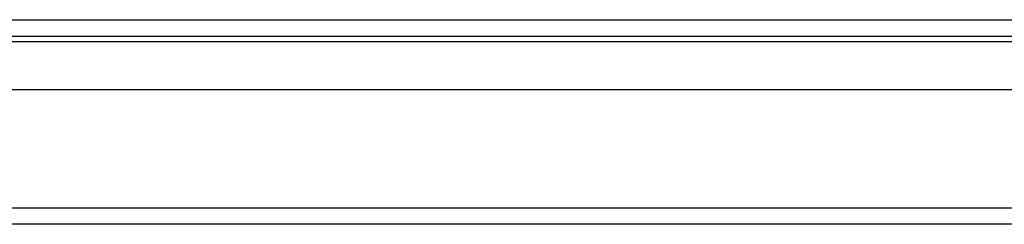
# Model space of a CAD drawing. Header units: inches. Extents: x 17 to 386, y 34 to 183.
# Tile 11 of 95: x 76.87 to 82.74, y 34.19 to 35.4. Entities that reach past the tile are written whole.
import ezdxf

# ---------------------------------------------------------------- set-up
doc = ezdxf.new("R2010")
doc.units = ezdxf.units.IN
doc.header["$MEASUREMENT"] = 0
doc.layers.add('Visible Edges(ANSI)', color=7, linetype='Continuous', lineweight=25)
doc.layers.add('Visible Tangent Edges(ANSI)', color=7, linetype='Continuous', lineweight=25)

msp = doc.modelspace()

# ---------------------------------------------------------------- linework, layer by layer
at = {"layer": 'Visible Edges(ANSI)'}
for p, q in [((16.8965, 35.3053), (88.6985, 35.3053)), ((82.856, 34.9858), (64.941, 34.9858)), ((88.6, 34.1858), (16.995, 34.1858))]:
    msp.add_line(p, q, dxfattribs=at)
at = {"layer": 'Visible Tangent Edges(ANSI)'}
for p, q in [((16.8965, 35.4043), (87.9314, 35.4043)), ((64.1279, 35.2743), (83.6692, 35.2743)), ((16.995, 34.2848), (88.6, 34.2848))]:
    msp.add_line(p, q, dxfattribs=at)

doc.saveas('drawing.dxf')
